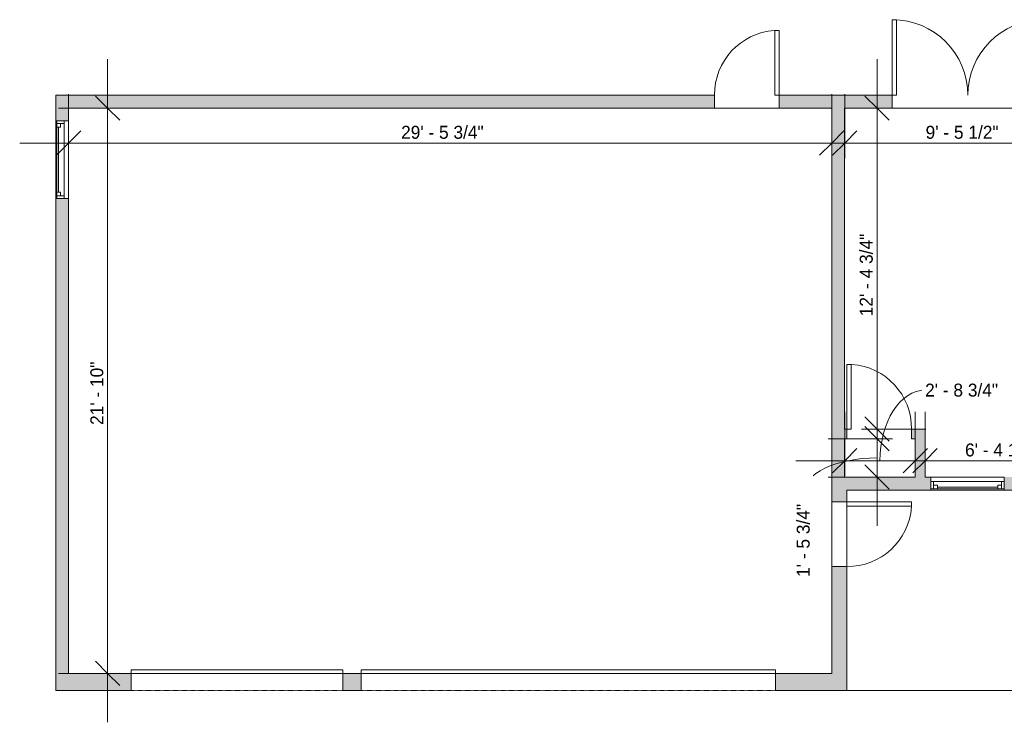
# Model space of a CAD drawing. Header units: inches. Extents: x -481 to 700, y -448 to 1032.
# Tile 1 of 17: x -481 to -24, y -422 to -96. Entities that reach past the tile are written whole.
import ezdxf

# ---------------------------------------------------------------- set-up
doc = ezdxf.new("R2010")
doc.units = ezdxf.units.IN
doc.header["$MEASUREMENT"] = 0
doc.linetypes.add('Dash', pattern=[0.23622, 0.11811, -0.11811])
for name, color, linetype, lineweight in [('A-ANNO-DIMS', 211, 'Continuous', 9), ('A-ANNO-DIMS-192', 211, 'Continuous', 9), ('A-DOOR', 31, 'Continuous', 9), ('A-FLOR', 192, 'Continuous', 9), ('A-GLAZ', 151, 'Continuous', 9), ('A-WALL', 90, 'Continuous', 9), ('A-WALL-PATT', 111, 'Continuous', 9)]:
    doc.layers.add(name, color=color, linetype=linetype, lineweight=lineweight)
doc.styles.add('Inter', font='txt', dxfattribs={"height": 6})
doc.dimstyles.new('Linear_-_1_32__Inter__Imperial__SMALL', dxfattribs={"dimscale": 12, "dimtxt": 7.948799, "dimasz": 0.9375, "dimexe": 1.889764, "dimexo": 1.259843, "dimgap": 0, "dimtad": 1, "dimrnd": 0.25, "dimzin": 1, "dimdsep": 46, "dimlunit": 4, "dimtxsty": 'Inter', "dimblk1": 'OBLIQUE', "dimblk2": 'OBLIQUE', "dimsah": 1, "dimcen": 0.09, "dimdle": 1.889764, "dimazin": 0, "dimtfac": 1, "dimtdec": 4, "dimtix": 1, "dimtmove": 0, "dimatfit": 3, "dimfxl": 1, "dimtvp": 1, "dimtfill": 1, "dimfrac": 2, "dimtolj": 1, "dimtzin": 0, "dimarcsym": 2})
doc.dimstyles.new('Linear_-_1_32__Inter__Imperial__SMALL_1', dxfattribs={"dimscale": 12, "dimtxt": 7.948799, "dimasz": 0.9375, "dimexe": 1.889764, "dimexo": 1.259843, "dimgap": 0, "dimtad": 1, "dimrnd": 0.25, "dimzin": 1, "dimdsep": 46, "dimlunit": 4, "dimtxsty": 'Inter', "dimblk1": 'OBLIQUE', "dimblk2": 'OBLIQUE', "dimsah": 1, "dimcen": 0.09, "dimdle": 1.889764, "dimazin": 0, "dimtfac": 1, "dimtdec": 4, "dimtix": 1, "dimtmove": 1, "dimatfit": 3, "dimfxl": 1, "dimtvp": 1, "dimtfill": 1, "dimfrac": 2, "dimtolj": 1, "dimtzin": 0, "dimarcsym": 2})

# ---------------------------------------------------------------- blocks, each defined once
blk = doc.blocks.new('Planitar - Single Door_Flush Panel - 2_-6_ x 6_-8_-4178965-Main Floor Dimension Plan')
at = {"layer": 'A-DOOR'}
for p, q in [((12.99, 3), (12.99, 33)), ((15, 33), (12.99, 33)), ((15, 3), (15, 33)), ((15, 3), (12.99, 3))]:
    blk.add_line(p, q, dxfattribs=at)
blk.add_arc((14.77, 3.3), 29.77, 93.991, 180.5775, dxfattribs=at)
blk = doc.blocks.new('Planitar - Single Door_Flush Panel - 2_-6_ x 6_-8_-4178346-Main Floor Dimension Plan')
at = {"layer": 'A-DOOR'}
for p, q in [((12.99, -2.25), (12.99, -32.25)), ((15, -2.25), (12.99, -2.25)), ((15, -2.25), (15, -32.25)), ((15, -32.25), (12.99, -32.25))]:
    blk.add_line(p, q, dxfattribs=at)
blk.add_arc((14.77, -2.55), 29.77, 179.4225, 266.009, dxfattribs=at)
blk = doc.blocks.new('Planitar - Single Door_Flush Panel - 2_-6_ x 6_-8_-4179271-Main Floor Dimension Plan')
at = {"layer": 'A-DOOR'}
for p, q in [((12.99, -3.5), (12.99, -33.5)), ((15, -3.5), (12.99, -3.5)), ((15, -3.5), (15, -33.5)), ((15, -33.5), (12.99, -33.5))]:
    blk.add_line(p, q, dxfattribs=at)
blk.add_arc((14.77, -3.8), 29.77, 179.4225, 266.009, dxfattribs=at)
blk = doc.blocks.new('Planitar - Double Door_Flush Panel - 5_-10_ x 6_-8_-4181469-Main Floor Dimension Plan')
at = {"layer": 'A-DOOR'}
for p, q in [((-35, 3), (-35, 38)), ((-35, 38), (-33.03, 38)), ((-33.03, 38), (-33.03, 3)), ((35, 38), (33.03, 38)), ((33.03, 38), (33.03, 3)), ((35, 3), (35, 38)), ((-33.03, 3), (-35, 3)), ((33.03, 3), (35, 3))]:
    blk.add_line(p, q, dxfattribs=at)
for centre, start, end in [((-35, 3), 0, 90), ((35, 3), 90, 180)]:
    blk.add_arc(centre, 35, start, end, dxfattribs=at)
blk = doc.blocks.new('Planitar - Garage Door - 16_-0_ x 6_-10_-4183951-Main Floor Dimension Plan')
at = {"layer": 'A-DOOR', "linetype": 'Dash'}
for p, q in [((-96, -4.13), (-96, 3.87)), ((-96, 3.87), (96, 3.87)), ((96, 3.87), (96, -4.13)), ((96, -4.13), (-96, -4.13))]:
    blk.add_line(p, q, dxfattribs=at)
at = {"layer": 'A-DOOR'}
for p, q in [((96, -4.13), (-96, -4.13)), ((-96, -4.13), (-96, -5.7)), ((96, -5.7), (96, -4.13)), ((-96, -5.7), (96, -5.7))]:
    blk.add_line(p, q, dxfattribs=at)
blk = doc.blocks.new('Planitar - Garage Door - 8_-2_ x 6_-10_-4183933-Main Floor Dimension Plan')
at = {"layer": 'A-DOOR', "linetype": 'Dash'}
for p, q in [((-49, -4.13), (-49, 3.87)), ((-49, 3.87), (49, 3.87)), ((49, 3.87), (49, -4.13)), ((49, -4.13), (-49, -4.13))]:
    blk.add_line(p, q, dxfattribs=at)
at = {"layer": 'A-DOOR'}
for p, q in [((49, -4.13), (-49, -4.13)), ((-49, -4.13), (-49, -5.7)), ((49, -5.7), (49, -4.13)), ((-49, -5.7), (49, -5.7))]:
    blk.add_line(p, q, dxfattribs=at)
blk = doc.blocks.new('Planitar-Double-Hung-Single - Default 1-4193591-Main Floor Dimension Plan')
at = {"layer": 'A-GLAZ'}
for p, q in [((-17, 3), (-17, -3)), ((17, 3), (-17, 3)), ((-17, 2.5), (-14, 2.5)), ((-15.75, 2.5), (-15.75, -1)), ((-15.75, 0.75), (-14, 0.75)), ((-14, 2.5), (-1.1875, 2.5)), ((-14, 2.5), (-14, 0.75)), ((-1.1875, 2.5), (1.1875, 2.5)), ((1.1875, 2.5), (14, 2.5)), ((14, 2.5), (17, 2.5)), ((14, 2.5), (14, 0.75)), ((15.75, 0.75), (14, 0.75)), ((15.75, 2.5), (15.75, -1)), ((17, -3), (17, 3)), ((-17, -1), (-15.75, -1)), ((-17, -3), (17, -3)), ((15.75, -1), (-15.75, -1)), ((15.75, -1), (17, -1))]:
    blk.add_line(p, q, dxfattribs=at)
at = {"layer": 'A-GLAZ', "lineweight": 18}
blk.add_line((-14, 1.625), (14, 1.625), dxfattribs=at)
blk = doc.blocks.new('Planitar-Double-Hung-Single - Default 1-4194871-Main Floor Dimension Plan')
at = {"layer": 'A-GLAZ'}
for p, q in [((-18, 3), (-18, -3)), ((18, 3), (-18, 3)), ((-18, 2.5), (-15, 2.5)), ((-16.75, 2.5), (-16.75, -1)), ((-16.75, 0.75), (-15, 0.75)), ((-15, 2.5), (-1.1875, 2.5)), ((-15, 2.5), (-15, 0.75)), ((-1.1875, 2.5), (1.1875, 2.5)), ((1.1875, 2.5), (15, 2.5)), ((15, 2.5), (18, 2.5)), ((15, 2.5), (15, 0.75)), ((16.75, 0.75), (15, 0.75)), ((16.75, 2.5), (16.75, -1)), ((18, -3), (18, 3)), ((-18, -1), (-16.75, -1)), ((-18, -3), (18, -3)), ((16.75, -1), (-16.75, -1)), ((16.75, -1), (18, -1))]:
    blk.add_line(p, q, dxfattribs=at)
at = {"layer": 'A-GLAZ', "lineweight": 18}
blk.add_line((-15, 1.625), (15, 1.625), dxfattribs=at)
blk = doc.blocks.new('DIMBLOCK1-Main Floor Dimension Plan')
at = {"layer": 'A-ANNO-DIMS-192'}
for p, q in [((-440.08, -421.7), (-440.08, -114.35)), ((-432.92, -137.02), (-462.76, -137.02)), ((-440.08, -137.02), (-432.92, -137.02)), ((-432.92, -399.02), (-462.76, -399.02)), ((-440.08, -399.02), (-432.92, -399.02))]:
    blk.add_line(p, q, dxfattribs=at)
at = {"layer": 'A-ANNO-DIMS-192', "lineweight": 35}
for p, q in [((-440.08, -137.02), (-445.71, -131.4)), ((-440.08, -137.02), (-434.46, -142.65)), ((-440.08, -399.02), (-445.71, -393.4)), ((-440.08, -399.02), (-434.46, -404.65))]:
    blk.add_line(p, q, dxfattribs=at)
at = {"layer": 'A-ANNO-DIMS-192', "color": 0, "insert": (-448.07, -283.87), "char_height": 6, "width": 38.035, "attachment_point": 1, "rotation": 90, "line_spacing_factor": 0.9936, "style": 'Inter', "bg_fill": 3, "box_fill_scale": 1.25, "bg_fill_color": 256, "bg_fill_true_color": 13158600, "bg_fill_transparency": 0}
blk.add_mtext('21\' - 10"', dxfattribs=at)
blk = doc.blocks.new('_Oblique')
at = {"color": 0, "linetype": 'ByBlock', "lineweight": -2}
blk.add_line((-0.5, -0.5), (0.5, 0.5), dxfattribs=at)
blk = doc.blocks.new('DIMBLOCK2-Main Floor Dimension Plan')
at = {"layer": 'A-ANNO-DIMS-192'}
for p, q in [((-458.13, -160.37), (-458.13, -130.53)), ((-104.38, -160.37), (-104.38, -130.53)), ((-480.81, -153.2), (-81.71, -153.2)), ((-458.13, -153.2), (-458.13, -160.37)), ((-104.38, -153.2), (-104.38, -160.37))]:
    blk.add_line(p, q, dxfattribs=at)
at = {"layer": 'A-ANNO-DIMS-192', "lineweight": 35}
for p, q in [((-458.13, -153.2), (-452.51, -147.58)), ((-104.38, -153.2), (-98.76, -147.58)), ((-458.13, -153.2), (-463.76, -158.83)), ((-104.38, -153.2), (-110.01, -158.83))]:
    blk.add_line(p, q, dxfattribs=at)
at = {"layer": 'A-ANNO-DIMS-192', "color": 0, "insert": (-304.01, -145.22), "char_height": 6, "width": 54.6082, "attachment_point": 1, "line_spacing_factor": 0.9936, "style": 'Inter', "bg_fill": 3, "box_fill_scale": 1.25, "bg_fill_color": 256, "bg_fill_true_color": 13158600, "bg_fill_transparency": 0}
blk.add_mtext('29\' - 5 3/4"', dxfattribs=at)
blk = doc.blocks.new('DIMBLOCK3-Main Floor Dimension Plan')
at = {"layer": 'A-ANNO-DIMS-192'}
for p, q in [((-98.38, -160.37), (-98.38, -130.53)), ((15.12, -160.37), (15.12, -130.53)), ((-121.06, -153.2), (37.79, -153.2)), ((-98.38, -153.2), (-98.38, -160.37)), ((15.12, -153.2), (15.12, -160.37))]:
    blk.add_line(p, q, dxfattribs=at)
at = {"layer": 'A-ANNO-DIMS-192', "lineweight": 35}
for p, q in [((-98.38, -153.2), (-92.76, -147.58)), ((15.12, -153.2), (20.74, -147.58)), ((-98.38, -153.2), (-104.01, -158.83)), ((15.12, -153.2), (9.49, -158.83))]:
    blk.add_line(p, q, dxfattribs=at)
at = {"layer": 'A-ANNO-DIMS-192', "color": 0, "insert": (-60.86, -145.22), "char_height": 6, "width": 46.1428, "attachment_point": 1, "line_spacing_factor": 0.9936, "style": 'Inter', "bg_fill": 3, "box_fill_scale": 1.25, "bg_fill_color": 256, "bg_fill_true_color": 13158600, "bg_fill_transparency": 0}
blk.add_mtext('9\' - 5 1/2"', dxfattribs=at)
blk = doc.blocks.new('DIMBLOCK16-Main Floor Dimension Plan')
at = {"layer": 'A-ANNO-DIMS-192'}
for p, q in [((-98.38, -307.59), (-98.38, -277.75)), ((-65.63, -307.59), (-65.63, -277.75)), ((-121.06, -300.43), (-42.96, -300.43)), ((-98.38, -300.43), (-98.38, -307.59)), ((-65.63, -300.43), (-65.63, -307.59))]:
    blk.add_line(p, q, dxfattribs=at)
at = {"layer": 'A-ANNO-DIMS-192', "lineweight": 35}
for p, q in [((-98.38, -300.43), (-92.76, -294.8)), ((-65.63, -300.43), (-60.01, -294.8)), ((-98.38, -300.43), (-104.01, -306.05)), ((-65.63, -300.43), (-71.26, -306.05))]:
    blk.add_line(p, q, dxfattribs=at)
at = {"layer": 'A-ANNO-DIMS-192'}
blk.add_ellipse((-61.1, -300.43), major_axis=(0, 32.69), ratio=0.63942, start_param=0, end_param=1.570796, dxfattribs=at)
at = {"layer": 'A-ANNO-DIMS-192', "color": 0, "insert": (-61.1, -264.71), "char_height": 6, "width": 48.6466, "attachment_point": 1, "line_spacing_factor": 0.9936, "style": 'Inter', "bg_fill": 3, "box_fill_scale": 1.25, "bg_fill_color": 256, "bg_fill_true_color": 13158600, "bg_fill_transparency": 0}
blk.add_mtext('2\' - 8 3/4"', dxfattribs=at)
blk = doc.blocks.new('DIMBLOCK17-Main Floor Dimension Plan')
at = {"layer": 'A-ANNO-DIMS-192'}
for p, q in [((-61.13, -307.59), (-61.13, -277.75)), ((15.12, -307.59), (15.12, -277.75)), ((-83.81, -300.43), (37.79, -300.43)), ((-61.13, -300.43), (-61.13, -307.59)), ((15.12, -300.43), (15.12, -307.59))]:
    blk.add_line(p, q, dxfattribs=at)
at = {"layer": 'A-ANNO-DIMS-192', "lineweight": 35}
for p, q in [((-61.13, -300.43), (-55.51, -294.8)), ((15.12, -300.43), (20.74, -294.8)), ((-61.13, -300.43), (-66.76, -306.05)), ((15.12, -300.43), (9.49, -306.05))]:
    blk.add_line(p, q, dxfattribs=at)
at = {"layer": 'A-ANNO-DIMS-192', "color": 0, "insert": (-42.58, -292.44), "char_height": 6, "width": 46.9774, "attachment_point": 1, "line_spacing_factor": 0.9936, "style": 'Inter', "bg_fill": 3, "box_fill_scale": 1.25, "bg_fill_color": 256, "bg_fill_true_color": 13158600, "bg_fill_transparency": 0}
blk.add_mtext('6\' - 4 1/4"', dxfattribs=at)
blk = doc.blocks.new('DIMBLOCK87-Main Floor Dimension Plan')
at = {"layer": 'A-ANNO-DIMS-192'}
for p, q in [((-83.39, -114.35), (-83.39, -308.45)), ((-90.55, -137.02), (-60.71, -137.02)), ((-83.39, -137.02), (-90.55, -137.02)), ((-90.55, -285.77), (-60.71, -285.77)), ((-83.39, -285.77), (-90.55, -285.77))]:
    blk.add_line(p, q, dxfattribs=at)
at = {"layer": 'A-ANNO-DIMS-192', "lineweight": 35}
for p, q in [((-83.39, -137.02), (-89.02, -131.4)), ((-83.39, -137.02), (-77.77, -142.65)), ((-83.39, -285.77), (-89.02, -280.15)), ((-83.39, -285.77), (-77.77, -291.4))]:
    blk.add_line(p, q, dxfattribs=at)
at = {"layer": 'A-ANNO-DIMS-192', "color": 0, "insert": (-91.38, -233.51), "char_height": 6, "width": 53.0582, "attachment_point": 1, "rotation": 90, "line_spacing_factor": 0.9936, "style": 'Inter', "bg_fill": 3, "box_fill_scale": 1.25, "bg_fill_color": 256, "bg_fill_true_color": 13158600, "bg_fill_transparency": 0}
blk.add_mtext('12\' - 4 3/4"', dxfattribs=at)
blk = doc.blocks.new('DIMBLOCK88-Main Floor Dimension Plan')
at = {"layer": 'A-ANNO-DIMS-192'}
for p, q in [((-83.39, -330.7), (-83.39, -267.6)), ((-76.23, -290.27), (-106.07, -290.27)), ((-83.39, -290.27), (-76.23, -290.27)), ((-76.23, -308.02), (-106.07, -308.02)), ((-83.39, -308.02), (-76.23, -308.02))]:
    blk.add_line(p, q, dxfattribs=at)
at = {"layer": 'A-ANNO-DIMS-192', "lineweight": 35}
for p, q in [((-83.39, -290.27), (-89.02, -284.65)), ((-83.39, -290.27), (-77.77, -295.9)), ((-83.39, -308.02), (-89.02, -302.4)), ((-83.39, -308.02), (-77.77, -313.65))]:
    blk.add_line(p, q, dxfattribs=at)
at = {"layer": 'A-ANNO-DIMS-192'}
blk.add_ellipse((-83.39, -315.55), major_axis=(-34.19, 0), ratio=0.479646, start_param=4.712389, end_param=6.283185, dxfattribs=at)
at = {"layer": 'A-ANNO-DIMS-192', "color": 0, "insert": (-120.6, -354.3), "char_height": 6, "width": 46.5005, "attachment_point": 1, "rotation": 90, "line_spacing_factor": 0.9936, "style": 'Inter', "bg_fill": 3, "box_fill_scale": 1.25, "bg_fill_color": 256, "bg_fill_true_color": 13158600, "bg_fill_transparency": 0}
blk.add_mtext('1\' - 5 3/4"', dxfattribs=at)

msp = doc.modelspace()

# ---------------------------------------------------------------- hatches: boundary and pattern name
at = {"layer": 'A-WALL-PATT'}
h = msp.add_hatch(color=9, dxfattribs=at)
h.paths.add_polyline_path([(-104.383, -137.023), (-98.383, -137.023), (-98.383, -131.023), (-128.707, -131.023), (-128.707, -137.023)], flags=0)
h.paths.add_polyline_path([(-158.707, -137.023), (-158.707, -131.023), (-464.133, -131.023), (-464.133, -137.023), (-182.318, -137.023)], flags=0)
h = msp.add_hatch(color=9, dxfattribs=at)
h.paths.add_polyline_path([(285.117, -137.023), (285.117, -131.023), (280.117, -131.023), (280.117, -137.023)], flags=0)
h.paths.add_polyline_path([(212.117, -137.023), (212.117, -131.023), (182.367, -131.023), (182.367, -137.023), (192.617, -137.023)], flags=0)
h.paths.add_polyline_path([(168.367, -137.023), (168.367, -131.023), (53.938, -131.023), (53.938, -137.023), (125.323, -137.023)], flags=0)
h.paths.add_polyline_path([(27.938, -137.023), (27.938, -131.023), (-6.296, -131.023), (-6.296, -137.023), (19.617, -137.023)], flags=0)
h.paths.add_polyline_path([(-98.383, -137.023), (-76.296, -137.023), (-76.296, -131.023), (-98.383, -131.023)], flags=0)
h = msp.add_hatch(color=9, dxfattribs=at)
h.paths.add_polyline_path([(-458.133, -407.023), (-458.133, -178.898), (-464.133, -178.898), (-464.133, -407.023)], flags=0)
h.paths.add_polyline_path([(-458.133, -142.898), (-458.133, -137.023), (-464.133, -137.023), (-464.133, -142.898)], flags=0)
for points in [[(-104.383, -311.023), (-98.383, -311.023), (-98.383, -137.023), (-104.383, -137.023), (-104.383, -300.74)], [(-61.133, -308.023), (-61.133, -290.273), (-65.633, -290.273), (-65.633, -308.023)]]:
    msp.add_hatch(color=9, dxfattribs=at).paths.add_polyline_path(points, flags=0)
h = msp.add_hatch(color=9, dxfattribs=at)
h.paths.add_polyline_path([(-65.633, -290.273), (-61.133, -290.273), (-61.133, -285.773), (-67.383, -285.773), (-67.383, -290.273)], flags=0)
h.paths.add_polyline_path([(-98.383, -290.273), (-97.383, -290.273), (-97.383, -285.773), (-98.383, -285.773)], flags=0)
h = msp.add_hatch(color=9, dxfattribs=at)
h.paths.add_polyline_path([(112.117, -314.023), (112.117, -308.023), (68.453, -308.023), (68.453, -314.023), (106.117, -314.023)], flags=0)
h.paths.add_polyline_path([(36.453, -314.023), (36.453, -308.023), (-24.377, -308.023), (-24.377, -314.023)], flags=0)
h.paths.add_polyline_path([(-97.383, -314.023), (-58.377, -314.023), (-58.377, -308.023), (-98.383, -308.023), (-98.383, -311.023), (-97.383, -311.023)], flags=0)
h = msp.add_hatch(color=9, dxfattribs=at)
h.paths.add_polyline_path([(-97.383, -399.023), (-97.383, -349.502), (-104.383, -349.502), (-104.383, -399.023)], flags=0)
h.paths.add_polyline_path([(-104.383, -319.502), (-97.383, -319.502), (-97.383, -311.023), (-104.383, -311.023)], flags=0)
h = msp.add_hatch(color=9, dxfattribs=at)
h.paths.add_polyline_path([(-130.443, -407.023), (-97.383, -407.023), (-97.383, -399.023), (-130.443, -399.023)], flags=0)
h.paths.add_polyline_path([(-322.443, -407.023), (-322.443, -399.023), (-331.082, -399.023), (-331.082, -407.023)], flags=0)
h.paths.add_polyline_path([(-429.082, -407.023), (-429.082, -399.023), (-458.133, -399.023), (-458.133, -407.023)], flags=0)

# ---------------------------------------------------------------- linework, layer by layer
at = {"layer": 'A-FLOR'}
for p, q in [((-128.707, -137.023), (-158.707, -137.023)), ((-6.296, -137.023), (-76.296, -137.023)), ((-104.383, -349.502), (-104.383, -319.502)), ((-97.383, -319.502), (-97.383, -349.502)), ((-97.383, -407.023), (115.617, -407.023))]:
    msp.add_line(p, q, dxfattribs=at)
at = {"layer": 'A-WALL'}
for p, q in [((-158.707, -131.023), (-464.133, -131.023)), ((-464.133, -131.023), (-464.133, -142.898)), ((-158.707, -137.023), (-158.707, -131.023)), ((-76.296, -131.023), (-128.707, -131.023)), ((-128.707, -131.023), (-128.707, -137.023)), ((-76.296, -137.023), (-76.296, -131.023)), ((-458.133, -142.898), (-458.133, -137.023)), ((-458.133, -137.023), (-158.707, -137.023)), ((-128.707, -137.023), (-104.383, -137.023)), ((-104.383, -137.023), (-104.383, -319.502)), ((-98.383, -137.023), (-76.296, -137.023)), ((-98.383, -285.773), (-98.383, -137.023)), ((-464.133, -178.898), (-464.133, -407.023)), ((-458.133, -399.023), (-458.133, -178.898)), ((-97.383, -285.773), (-98.383, -285.773)), ((-97.383, -290.273), (-97.383, -285.773)), ((-61.133, -285.773), (-67.383, -285.773)), ((-67.383, -285.773), (-67.383, -290.273)), ((-61.133, -308.023), (-61.133, -285.773)), ((-98.383, -308.023), (-98.383, -290.273)), ((-98.383, -290.273), (-97.383, -290.273)), ((-67.383, -290.273), (-65.633, -290.273)), ((-65.633, -290.273), (-65.633, -308.023)), ((-65.633, -308.023), (-98.383, -308.023)), ((-58.377, -308.023), (-61.133, -308.023)), ((-97.383, -314.023), (-58.377, -314.023)), ((-97.383, -319.502), (-97.383, -314.023)), ((-24.377, -314.023), (36.453, -314.023)), ((-104.383, -319.502), (-97.383, -319.502)), ((-97.383, -349.502), (-104.383, -349.502)), ((-104.383, -349.502), (-104.383, -399.023)), ((-97.383, -407.023), (-97.383, -349.502)), ((-429.082, -399.023), (-458.133, -399.023)), ((-429.082, -407.023), (-429.082, -399.023)), ((-322.443, -399.023), (-331.082, -399.023)), ((-331.082, -399.023), (-331.082, -407.023)), ((-322.443, -407.023), (-322.443, -399.023)), ((-104.383, -399.023), (-130.443, -399.023)), ((-130.443, -399.023), (-130.443, -407.023)), ((-464.133, -407.023), (-429.082, -407.023)), ((-331.082, -407.023), (-322.443, -407.023)), ((-130.443, -407.023), (-97.383, -407.023))]:
    msp.add_line(p, q, dxfattribs=at)

# ---------------------------------------------------------------- block references
at = {"layer": 'A-DOOR'}
for name, p in [('Planitar - Double Door_Flush Panel - 5_-10_ x 6_-8_-4181469-Main Floor Dimension Plan', (-41.296, -134.023)), ('Planitar - Single Door_Flush Panel - 2_-6_ x 6_-8_-4178965-Main Floor Dimension Plan', (-143.707, -134.023))]:
    msp.add_blockref(name, p, dxfattribs=at)
for name, p, rotation in [('Planitar - Single Door_Flush Panel - 2_-6_ x 6_-8_-4178346-Main Floor Dimension Plan', (-82.383, -288.023), 180), ('Planitar - Single Door_Flush Panel - 2_-6_ x 6_-8_-4179271-Main Floor Dimension Plan', (-100.883, -334.502), 89.99999999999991), ('Planitar - Garage Door - 8_-2_ x 6_-10_-4183933-Main Floor Dimension Plan', (-380.082, -403.148), 180), ('Planitar - Garage Door - 16_-0_ x 6_-10_-4183951-Main Floor Dimension Plan', (-226.443, -403.148), 180)]:
    msp.add_blockref(name, p, dxfattribs=dict(at, rotation=rotation))
at = {"layer": 'A-GLAZ'}
for name, p, rotation in [('Planitar-Double-Hung-Single - Default 1-4194871-Main Floor Dimension Plan', (-461.133, -160.898), 89.99999999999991), ('Planitar-Double-Hung-Single - Default 1-4193591-Main Floor Dimension Plan', (-41.377, -311.023), 180)]:
    msp.add_blockref(name, p, dxfattribs=dict(at, rotation=rotation))

# ---------------------------------------------------------------- next in the draw order: dimensions: what is measured, and where the dimension line sits
at = {"layer": 'A-ANNO-DIMS'}
dim = msp.add_linear_dim(base=(-440.085, -137.023), p1=(-448.04, -399.023), p2=(-448.04, -137.023), angle=90, dimstyle='Linear_-_1_32__Inter__Imperial__SMALL', override={"dimpost": '<>', "dimfxl": 262}, dxfattribs=at)
dim.commit()
dim.dimension.update_dxf_attribs({"geometry": 'DIMBLOCK1-Main Floor Dimension Plan', "text_midpoint": (-443.166, -268.023)})
dim = msp.add_linear_dim(base=(-65.633, -300.426), p1=(-98.383, -292.472), p2=(-65.633, -292.472), dimstyle='Linear_-_1_32__Inter__Imperial__SMALL_1', override={"dimpost": '<>', "dimfxl": 32.75}, dxfattribs=at)
dim.commit()
dim.dimension.update_dxf_attribs({"geometry": 'DIMBLOCK16-Main Floor Dimension Plan', "text_midpoint": (-36.779, -268.713), "dimtype": 160})

# ---------------------------------------------------------------- next in the draw order: dimensions: what is measured, and where the dimension line sits
for base, p1, p2, override, picture, middle in [((-104.383, -153.204), (-458.133, -145.249), (-104.383, -145.249), {"dimpost": '<>', "dimfxl": 353.75}, 'DIMBLOCK2-Main Floor Dimension Plan', (-281.258, -149.612)), ((15.117, -300.426), (-61.133, -292.472), (15.117, -292.472), {"dimpost": '<>', "dimfxl": 76.25}, 'DIMBLOCK17-Main Floor Dimension Plan', (-23.008, -296.835))]:
    dim = msp.add_linear_dim(base=base, p1=p1, p2=p2, dimstyle='Linear_-_1_32__Inter__Imperial__SMALL', override=override, dxfattribs=at)
    dim.commit()
    dim.dimension.update_dxf_attribs({"geometry": picture, "text_midpoint": middle})

# ---------------------------------------------------------------- next in the draw order: dimensions: what is measured, and where the dimension line sits
dim = msp.add_linear_dim(base=(15.117, -153.204), p1=(-98.383, -145.249), p2=(15.117, -145.249), dimstyle='Linear_-_1_32__Inter__Imperial__SMALL', override={"dimpost": '<>', "dimfxl": 113.5}, dxfattribs=at)
dim.commit()
dim.dimension.update_dxf_attribs({"geometry": 'DIMBLOCK3-Main Floor Dimension Plan', "text_midpoint": (-41.633, -149.612)})

# ---------------------------------------------------------------- next in the draw order: dimensions: what is measured, and where the dimension line sits
dim = msp.add_linear_dim(base=(-83.391, -285.773), p1=(-75.436, -137.023), p2=(-75.436, -285.773), angle=90, dimstyle='Linear_-_1_32__Inter__Imperial__SMALL', override={"dimpost": '<>', "dimfxl": 148.75}, dxfattribs=at)
dim.commit()
dim.dimension.update_dxf_attribs({"geometry": 'DIMBLOCK87-Main Floor Dimension Plan', "text_midpoint": (-86.983, -211.398)})

# ---------------------------------------------------------------- next in the draw order: dimensions: what is measured, and where the dimension line sits
dim = msp.add_linear_dim(base=(-83.391, -290.273), p1=(-91.346, -308.023), p2=(-91.346, -290.273), angle=90, dimstyle='Linear_-_1_32__Inter__Imperial__SMALL_1', override={"dimpost": '<>', "dimfxl": 17.75}, dxfattribs=at)
dim.commit()
dim.dimension.update_dxf_attribs({"geometry": 'DIMBLOCK88-Main Floor Dimension Plan', "text_midpoint": (-116.605, -331.049), "dimtype": 160, "text_rotation": 90})

doc.saveas('drawing.dxf')
